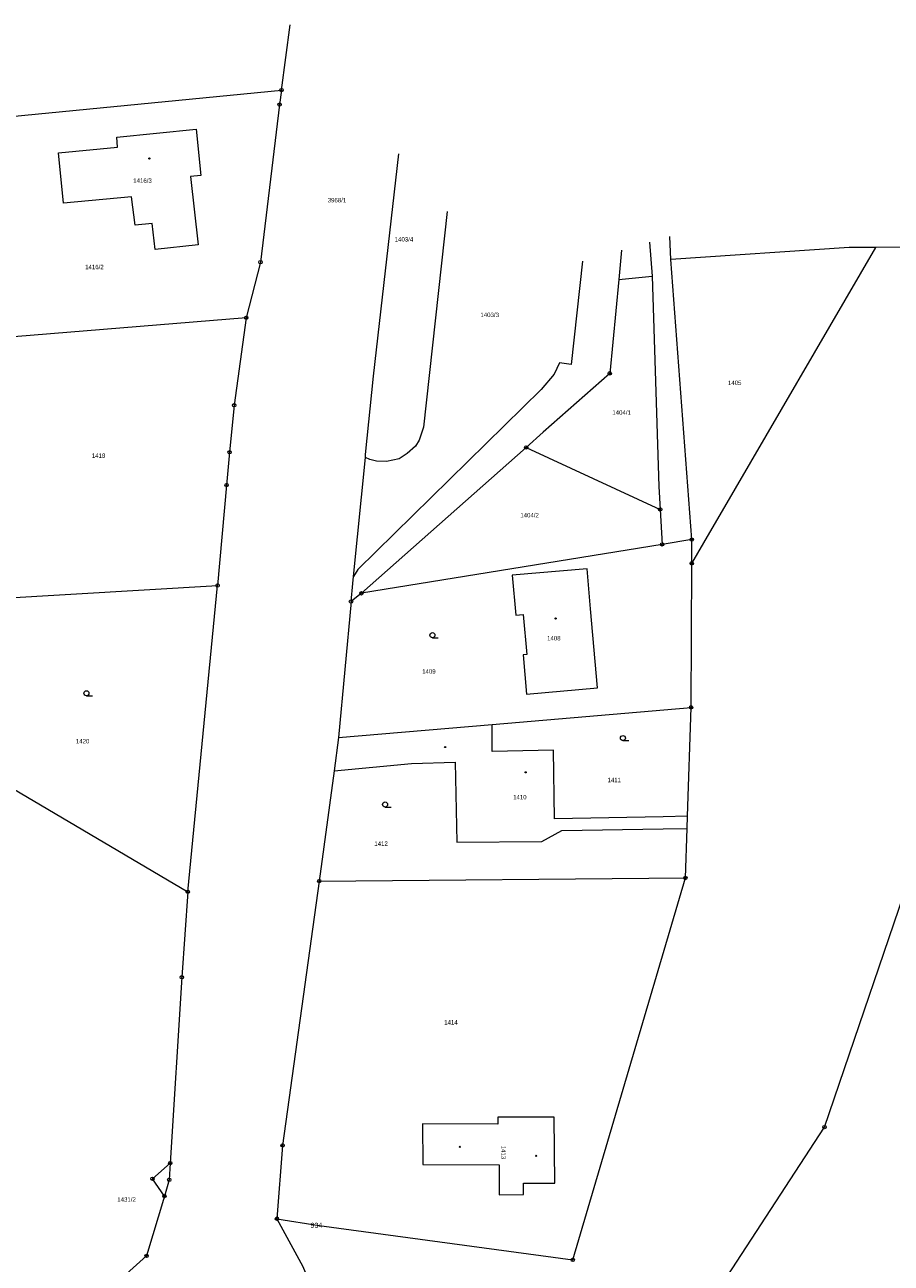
# Model space of a CAD drawing. Header units: metres. Extents: x -457056 to -456407, y -1113260 to -1112665.
# Tile 15 of 16: x -456633 to -456505, y -1112849 to -1112665. Entities that reach past the tile are written whole.
import ezdxf
from ezdxf.enums import TextEntityAlignment as Align

# ---------------------------------------------------------------- set-up
doc = ezdxf.new("R2010")
doc.units = ezdxf.units.M
for name, color, linetype, lineweight in [('KM_doplnkovy_popis', 7, 'Continuous', 0), ('KM_Parcelni_cislo', 7, 'Continuous', 0), ('KM_Plochy_katastr', 7, 'Continuous', 0), ('KM_Vlastnicka_hranice', 7, 'Continuous', 0)]:
    doc.layers.add(name, color=color, linetype=linetype, lineweight=lineweight)
doc.styles.add('Style-cs_Working', font='cs_Working.shx')

# ---------------------------------------------------------------- blocks, each defined once
blk = doc.blocks.new('4.02')
at = {"layer": 'KM_Plochy_katastr', "color": 251, "linetype": 'Continuous', "lineweight": 0}
blk.add_circle((-0.01, 0), 0.175, dxfattribs=at)
blk = doc.blocks.new('3.04')
at = {"layer": 'KM_Plochy_katastr', "color": 251, "linetype": 'Continuous', "lineweight": 0}
blk.add_line((0.01, 0), (1.76, 0), dxfattribs=at)
blk.add_circle((0.01, 0.75), 0.75, dxfattribs=at)
blk = doc.blocks.new('1.05')
at = {"layer": 'KM_doplnkovy_popis', "color": 251, "linetype": 'Continuous', "lineweight": 0}
for radius in [0.5, 0.0303]:
    blk.add_circle((0, 0), radius, dxfattribs=at)

msp = doc.modelspace()

# ---------------------------------------------------------------- linework, layer by layer
at = {"layer": 'KM_Vlastnicka_hranice', "linetype": 'Continuous'}
for p, q in [((-456595.09, -1112674.88), (-456593.81, -1112665.21)), ((-456637.86, -1112679.06), (-456595.09, -1112674.88)), ((-456540.6, -1112697.39), (-456540.23, -1112702.45)), ((-456530.18, -1112737.77), (-456507.11, -1112698.18)), ((-456407.55, -1112697.42), (-456507.11, -1112698.18)), ((-456534.37, -1112741.44), (-456537.45, -1112699.96)), ((-456545.18, -1112702.92), (-456546.5, -1112716.82)), ((-456545.18, -1112702.92), (-456540.23, -1112702.45)), ((-456600.3, -1112708.58), (-456640.06, -1112711.84)), ((-456584.44, -1112746.92), (-456582.68, -1112729.3)), ((-456558.87, -1112727.78), (-456583.26, -1112749.39)), ((-456558.87, -1112727.78), (-456539.04, -1112736.97)), ((-456539.04, -1112736.97), (-456538.76, -1112742.15)), ((-456538.76, -1112742.15), (-456583.26, -1112749.39)), ((-456534.37, -1112741.44), (-456538.76, -1112742.15)), ((-456534.37, -1112744.95), (-456534.37, -1112741.44)), ((-456534.47, -1112766.27), (-456534.37, -1112744.95)), ((-456637.77, -1112750.21), (-456604.55, -1112748.23)), ((-456608.96, -1112793.58), (-456604.55, -1112748.23)), ((-456583.26, -1112749.39), (-456584.8, -1112750.6)), ((-456584.8, -1112750.6), (-456586.64, -1112770.73)), ((-456563.93, -1112768.79), (-456534.47, -1112766.27)), ((-456535.01, -1112782.4), (-456534.47, -1112766.27)), ((-456586.64, -1112770.73), (-456563.93, -1112768.79)), ((-456586.64, -1112770.73), (-456587.31, -1112775.68)), ((-456587.31, -1112775.68), (-456589.5, -1112792)), ((-456535.07, -1112784.23), (-456535.01, -1112782.4)), ((-456535.31, -1112791.53), (-456535.07, -1112784.23)), ((-456589.5, -1112792), (-456535.31, -1112791.53))]:
    msp.add_line(p, q, dxfattribs=at)
at = {"layer": 'KM_Vlastnicka_hranice', "linetype": 'Continuous', "flags": 128}
for points in [[(-456595.09, -1112674.88), (-456595.38, -1112677.02), (-456598.2, -1112700.36), (-456600.3, -1112708.58)], [(-456613.8, -1112698.48), (-456614.24, -1112694.61), (-456616.76, -1112694.86), (-456617.29, -1112690.69), (-456627.34, -1112691.64), (-456628.07, -1112684.18), (-456619.34, -1112683.31), (-456619.44, -1112681.86), (-456607.74, -1112680.68), (-456607.05, -1112687.54), (-456608.54, -1112687.69), (-456607.42, -1112697.81), (-456613.8, -1112698.48)], [(-456582.68, -1112729.3), (-456582.64, -1112728.85), (-456581.49, -1112717.24), (-456577.74, -1112684.31)], [(-456570.57, -1112692.84), (-456574.05, -1112724.77), (-456574.71, -1112726.71), (-456575.26, -1112727.59), (-456576.48, -1112728.71), (-456577.69, -1112729.48), (-456579.53, -1112729.88), (-456581.01, -1112729.82), (-456582.02, -1112729.6), (-456582.68, -1112729.3)], [(-456578.78, -1113121.54), (-456575.96, -1113097.19), (-456585.22, -1113073.85), (-456584.77, -1113055.94), (-456582.33, -1113024.94), (-456579.09, -1113009.6), (-456579.32, -1112987.04), (-456546.05, -1112918.45), (-456546.95, -1112903.63), (-456549.4, -1112893.43), (-456556.92, -1112878.9), (-456553.98, -1112871.61), (-456540.67, -1112868.28), (-456514.72, -1112828.42), (-456500.76, -1112787.49), (-456470.51, -1112775.55), (-456468.32, -1112774.69), (-456454.92, -1112769.4), (-456430.21, -1112775.5), (-456417.77, -1112768.46), (-456406.79, -1112764.49), (-456407.55, -1112697.42)], [(-456537.45, -1112699.96), (-456537.61, -1112696.55)], [(-456507.11, -1112698.18), (-456511.06, -1112698.21), (-456537.45, -1112699.96)], [(-456544.77, -1112698.58), (-456545.18, -1112702.92)], [(-456550.56, -1112700.22), (-456552.21, -1112715.52), (-456553.96, -1112715.28), (-456554.72, -1112716.92), (-456556.65, -1112719.2), (-456583.79, -1112745.86), (-456584.44, -1112746.92)], [(-456540.23, -1112702.45), (-456539.23, -1112733.55), (-456539.04, -1112736.97)], [(-456600.3, -1112708.58), (-456602.09, -1112721.54), (-456602.78, -1112728.5), (-456603.22, -1112733.37), (-456604.55, -1112748.23)], [(-456546.5, -1112716.82), (-456556.36, -1112725.55), (-456558.87, -1112727.78)], [(-456534.37, -1112744.95), (-456531.7, -1112740.37), (-456530.18, -1112737.77)], [(-456560.97, -1112746.71), (-456560.39, -1112752.64), (-456559.3, -1112752.51), (-456558.77, -1112758.44), (-456559.33, -1112758.49), (-456558.84, -1112764.3), (-456548.32, -1112763.4), (-456549.34, -1112751.67), (-456549.85, -1112745.75), (-456560.97, -1112746.71)], [(-456584.8, -1112750.6), (-456584.54, -1112747.94), (-456584.44, -1112746.92)], [(-456678.13, -1112752.61), (-456674.19, -1112755.09), (-456608.96, -1112793.58)], [(-456535.01, -1112782.4), (-456538.58, -1112782.47), (-456554.68, -1112782.79), (-456554.85, -1112772.62), (-456563.91, -1112772.82), (-456563.93, -1112768.79)], [(-456587.31, -1112775.68), (-456575.85, -1112774.59), (-456569.38, -1112774.38), (-456569.12, -1112786.23), (-456556.57, -1112786.14), (-456553.59, -1112784.49), (-456538.62, -1112784.28), (-456535.07, -1112784.23)], [(-456595.76, -1112841.98), (-456589.49, -1112842.97), (-456551.98, -1112848.08), (-456535.31, -1112791.53)], [(-456589.5, -1112792), (-456594.93, -1112831.13), (-456595.76, -1112841.98)], [(-456608.96, -1112793.58), (-456609.84, -1112806.24), (-456611.55, -1112833.74)], [(-456559.26, -1112836.72), (-456554.61, -1112836.71), (-456554.72, -1112826.94), (-456558.85, -1112826.96), (-456563.05, -1112826.97), (-456563.05, -1112827.99), (-456574.22, -1112827.94), (-456574.18, -1112833.96), (-456562.85, -1112834.03), (-456562.85, -1112838.43), (-456559.25, -1112838.41), (-456559.26, -1112836.72)], [(-456612.42, -1112838.63), (-456614.2, -1112836.07), (-456611.55, -1112833.74)], [(-456611.55, -1112833.74), (-456611.71, -1112836.23), (-456612.42, -1112838.63)], [(-456612.42, -1112838.63), (-456615.05, -1112847.5), (-456620.49, -1112852.38), (-456630.07, -1112858.25), (-456630.9, -1112864.19)], [(-456595.76, -1112841.98), (-456591.94, -1112849.07), (-456585.68, -1112864.31), (-456586.58, -1112869.96), (-456596.7, -1112877.92), (-456600.13, -1112881.28), (-456601.35, -1112887.24), (-456604.48, -1112930.92), (-456608.42, -1112946.98), (-456606.43, -1112951.55), (-456610.78, -1113008.64), (-456613.15, -1113039.82), (-456617.4, -1113039.32), (-456619.32, -1113065.82), (-456620.31, -1113079.58), (-456619.32, -1113092.9), (-456618.88, -1113095.51), (-456614.68, -1113134.35)]]:
    msp.add_lwpolyline(points, dxfattribs=at)

# ---------------------------------------------------------------- block references
at = {"layer": 'KM_doplnkovy_popis', "linetype": 'Continuous', "xscale": 0.5, "yscale": 0.5, "zscale": 0.5}
for p in [(-456595.09, -1112674.88), (-456595.38, -1112677.02), (-456598.2, -1112700.36), (-456600.3, -1112708.58), (-456546.5, -1112716.82), (-456602.09, -1112721.54), (-456558.87, -1112727.78), (-456602.78, -1112728.5), (-456603.22, -1112733.37), (-456539.04, -1112736.97), (-456538.76, -1112742.15), (-456534.37, -1112741.44), (-456534.37, -1112744.95), (-456604.55, -1112748.23), (-456583.26, -1112749.39), (-456584.8, -1112750.6), (-456534.47, -1112766.27), (-456535.31, -1112791.53), (-456608.96, -1112793.58), (-456589.5, -1112792), (-456609.84, -1112806.24), (-456514.72, -1112828.42), (-456594.93, -1112831.13), (-456611.55, -1112833.74), (-456614.2, -1112836.07), (-456611.71, -1112836.23), (-456612.42, -1112838.63), (-456595.76, -1112841.98), (-456615.05, -1112847.5), (-456551.98, -1112848.08)]:
    msp.add_blockref('1.05', p, dxfattribs=at)
at = {"layer": 'KM_Plochy_katastr', "linetype": 'Continuous', "xscale": 0.5, "yscale": 0.5, "zscale": 0.5}
for name, p in [('4.02', (-456614.64, -1112685.01)), ('4.02', (-456554.51, -1112753.11)), ('3.04', (-456572.76, -1112755.96)), ('3.04', (-456623.96, -1112764.56)), ('3.04', (-456544.55, -1112771.19)), ('4.02', (-456570.86, -1112772.15)), ('4.02', (-456558.94, -1112775.9)), ('3.04', (-456579.76, -1112781.03)), ('4.02', (-456568.69, -1112831.33)), ('4.02', (-456557.39, -1112832.68))]:
    msp.add_blockref(name, p, dxfattribs=at)

# ---------------------------------------------------------------- texts
at = {"layer": 'KM_doplnkovy_popis', "linetype": 'Continuous', "style": 'Style-cs_Working'}
msp.add_text('934', height=0.75, dxfattribs=at).set_placement((-456589.05, -1112843.34), align=Align.RIGHT)
at = {"layer": 'KM_Parcelni_cislo', "linetype": 'Continuous', "style": 'Style-cs_Working'}
for s, p in [('1416/3', (-456615.66, -1112688.61)), ('3968/1', (-456586.88, -1112691.51)), ('1416/2', (-456622.78, -1112701.4)), ('1405', (-456528.01, -1112718.55)), ('1404/1', (-456544.75, -1112722.95)), ('1418', (-456622.17, -1112729.33)), ('1404/2', (-456558.37, -1112738.15)), ('1408', (-456554.78, -1112756.36)), ('1409', (-456573.27, -1112761.29)), ('1420', (-456624.52, -1112771.61)), ('1411', (-456545.83, -1112777.35)), ('1410', (-456559.81, -1112779.89)), ('1412', (-456580.35, -1112786.78)), ('1414', (-456570.01, -1112813.23)), ('1431/2', (-456618.02, -1112839.47))]:
    msp.add_text(s, height=0.65, dxfattribs=at).set_placement(p, align=Align.CENTER)
for s, p in [('1403/4', (-456578.33, -1112697.3)), ('1403/3', (-456565.65, -1112708.49))]:
    msp.add_text(s, height=0.65, dxfattribs=at).set_placement(p)
msp.add_text('1413', height=0.65, rotation=270, dxfattribs=at).set_placement((-456562.56, -1112832.17), align=Align.CENTER)

doc.saveas('drawing.dxf')
